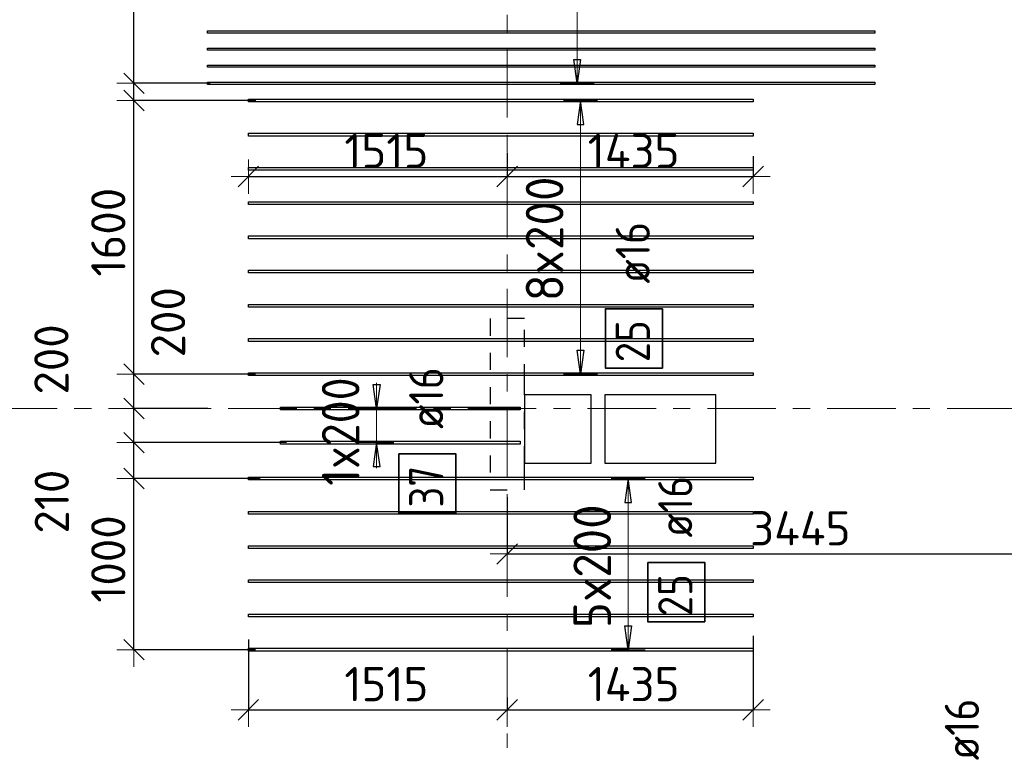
# Model space of a CAD drawing. Header units: metres. Extents: x -38 to 97, y -15 to 21.
# Tile 43 of 132: x 48.65 to 54.4, y 10.86 to 15.07. Entities that reach past the tile are written whole.
import ezdxf

# ---------------------------------------------------------------- set-up
doc = ezdxf.new("R2010")
doc.units = ezdxf.units.M
doc.header["$PDMODE"] = 65
for name, pattern in [('______11', [0.5, 0.4, -0.05, 0, -0.05]), ('______2', [0.0405, 0.03, -0.0105]), ('______5', [1.1, 0.8, -0.1, 0.1, -0.1])]:
    doc.linetypes.add(name, pattern=pattern)
for name, color, linetype, lineweight in [('XR$2$Осевая линия (1)', 7, '______5', 13), ('XR$4$Перекрытие (1)', 7, 'Continuous', 35), ('XR$4$Размерная линия (1)', 7, 'Continuous', 13)]:
    doc.layers.add(name, color=color, linetype=linetype, lineweight=lineweight)
doc.layers.add('XR$4$Арм.стержн.Доп. Арм верхн.зоны Х', color=7, linetype='Continuous', lineweight=35, true_color=0x8c8cff)
doc.layers.add('XR$6$Стена_ бетон несущ.', color=7, linetype='Continuous', lineweight=70, true_color=0xb4b496)
doc.styles.add('ISOCPEUR', font='txt')
doc.dimstyles.new('DIMSTYLE_3', dxfattribs={"dimtxt": 0.2, "dimasz": 0.2, "dimexe": 0, "dimexo": 0, "dimgap": 0.1, "dimtad": 2, "dimdec": 0, "dimlfac": 1000, "dimrnd": 5, "dimzin": 12, "dimdsep": 46, "dimtxsty": 'ISOCPEUR', "dimblk1": 'ALL_ML_STRICH', "dimblk2": 'ALL_ML_STRICH', "dimsah": 1, "dimcen": 0, "dimclrd": 7, "dimclre": 256, "dimclrt": 7, "dimadec": 0, "dimazin": 0, "dimtfac": 1, "dimtdec": 0, "dimtix": 1, "dimtmove": 2, "dimatfit": 3, "dimfxl": 0, "dimtzin": 0, "dimlwd": 0, "dimlwe": -3, "dimarcsym": 0})
doc.dimstyles.new('DIMSTYLE_33', dxfattribs={"dimtxt": 0.2, "dimasz": 0.2, "dimexe": 0, "dimexo": 0, "dimgap": 0.1, "dimtad": 2, "dimdec": 0, "dimlfac": 1000, "dimrnd": 5, "dimzin": 12, "dimdsep": 46, "dimtxsty": 'ISOCPEUR', "dimblk1": 'ALL_ML_STRICH', "dimblk2": 'ALL_ML_STRICH', "dimsah": 1, "dimcen": 0, "dimclrd": 7, "dimclre": 256, "dimclrt": 7, "dimadec": 0, "dimazin": 0, "dimtfac": 1, "dimtdec": 0, "dimtix": 1, "dimtmove": 2, "dimatfit": 3, "dimfxl": 0, "dimtvp": 1.2, "dimtzin": 0, "dimlwd": 0, "dimlwe": -3, "dimarcsym": 0})
doc.dimstyles.new('DIMSTYLE_34', dxfattribs={"dimtxt": 0.2, "dimasz": 0.2, "dimexe": 0, "dimexo": 0, "dimgap": 0.1, "dimtad": 0, "dimdec": 0, "dimlfac": 1000, "dimrnd": 5, "dimzin": 12, "dimdsep": 46, "dimtxsty": 'ISOCPEUR', "dimblk1": 'ALL_ML_STRICH', "dimblk2": 'ALL_ML_STRICH', "dimsah": 1, "dimcen": 0, "dimclrd": 7, "dimclre": 256, "dimclrt": 7, "dimadec": 0, "dimazin": 0, "dimtfac": 1, "dimtdec": 0, "dimtix": 1, "dimtmove": 2, "dimatfit": 3, "dimfxl": 0, "dimtvp": 1.2, "dimtzin": 0, "dimlwd": 0, "dimlwe": -3, "dimarcsym": 0})

# ---------------------------------------------------------------- blocks, each defined once
blk = doc.blocks.new('ALL_ML_STRICH')
at = {"color": 0, "linetype": 'ByBlock', "lineweight": -2}
for p, q in [((-0.3, -0.3), (0.3, 0.3)), ((0, -0.5), (0, 0.5)), ((-1, 0), (0.5, 0))]:
    blk.add_line(p, q, dxfattribs=at)
blk = doc.blocks.new('*D504')
at = {"layer": 'DEFPOINTS', "color": 7, "linetype": 'Continuous', "lineweight": 13, "transparency": 33554687}
for p in [(49.9871, 11.4702), (51.5, 11.0913), (49.9871, 11.0388)]:
    blk.add_point(p, dxfattribs=at)
at = {"layer": 'XR$4$Размерная линия (1)', "color": 9, "linetype": 'Continuous', "lineweight": -2, "true_color": 0xc7c7c7, "transparency": 33554687}
for p, q in [((49.9871, 11.4502), (49.9871, 11.0388)), ((51.5, 11.1113), (51.5, 11.0388))]:
    blk.add_line(p, q, dxfattribs=at)
at = {"layer": 'XR$4$Размерная линия (1)', "color": 7, "linetype": 'Continuous', "lineweight": -2, "transparency": 33554687}
blk.add_line((49.9871, 11.0388), (51.5, 11.0388), dxfattribs=at)
at = {"layer": 'XR$4$Размерная линия (1)', "color": 7, "linetype": 'Continuous', "lineweight": 13, "transparency": 33554687, "xscale": 0.2, "yscale": 0.2, "zscale": 0.2, "rotation": 180}
blk.add_blockref('ALL_ML_STRICH', (49.9871, 11.0388), dxfattribs=at)
at = {"layer": 'XR$4$Размерная линия (1)', "color": 7, "linetype": 'Continuous', "lineweight": 13, "transparency": 33554687, "xscale": 0.2, "yscale": 0.2, "zscale": 0.2}
blk.add_blockref('ALL_ML_STRICH', (51.5, 11.0388), dxfattribs=at)
at = {"layer": 'XR$4$Размерная линия (1)', "color": 7, "linetype": 'Continuous', "lineweight": 13, "transparency": 33554687, "insert": (50.7936, 11.1888), "char_height": 0.2, "width": 0.8, "attachment_point": 5, "style": 'ISOCPEUR'}
blk.add_mtext('\\A1;{1515}', dxfattribs=at)
blk = doc.blocks.new('*D505')
at = {"layer": 'DEFPOINTS', "color": 7, "linetype": 'Continuous', "lineweight": 13, "transparency": 33554687}
for p in [(52.9371, 11.491), (51.5, 11.0913), (51.5, 11.0388)]:
    blk.add_point(p, dxfattribs=at)
at = {"layer": 'XR$4$Размерная линия (1)', "color": 9, "linetype": 'Continuous', "lineweight": -2, "true_color": 0xc7c7c7, "transparency": 33554687}
for p, q in [((52.9371, 11.471), (52.9371, 11.0388)), ((51.5, 11.1113), (51.5, 11.0388))]:
    blk.add_line(p, q, dxfattribs=at)
at = {"layer": 'XR$4$Размерная линия (1)', "color": 7, "linetype": 'Continuous', "lineweight": -2, "transparency": 33554687}
blk.add_line((51.5, 11.0388), (52.9371, 11.0388), dxfattribs=at)
at = {"layer": 'XR$4$Размерная линия (1)', "color": 7, "linetype": 'Continuous', "lineweight": 13, "transparency": 33554687, "xscale": 0.2, "yscale": 0.2, "zscale": 0.2, "rotation": 180}
blk.add_blockref('ALL_ML_STRICH', (51.5, 11.0388), dxfattribs=at)
at = {"layer": 'XR$4$Размерная линия (1)', "color": 7, "linetype": 'Continuous', "lineweight": 13, "transparency": 33554687, "xscale": 0.2, "yscale": 0.2, "zscale": 0.2}
blk.add_blockref('ALL_ML_STRICH', (52.9371, 11.0388), dxfattribs=at)
at = {"layer": 'XR$4$Размерная линия (1)', "color": 7, "linetype": 'Continuous', "lineweight": 13, "transparency": 33554687, "insert": (52.2386, 11.1888), "char_height": 0.2, "width": 0.8, "attachment_point": 5, "style": 'ISOCPEUR'}
blk.add_mtext('\\A1;{1435}', dxfattribs=at)
blk = doc.blocks.new('*D506')
at = {"layer": 'DEFPOINTS', "color": 7, "linetype": 'Continuous', "lineweight": 13, "transparency": 33554687}
for p in [(49.9871, 14.2749), (51.5, 14.3164), (49.9871, 14.1553)]:
    blk.add_point(p, dxfattribs=at)
at = {"layer": 'XR$4$Размерная линия (1)', "color": 9, "linetype": 'Continuous', "lineweight": -2, "true_color": 0xc7c7c7, "transparency": 33554687}
for p, q in [((51.5, 14.2964), (51.5, 14.1553)), ((49.9871, 14.1553), (49.9871, 14.1553))]:
    blk.add_line(p, q, dxfattribs=at)
at = {"layer": 'XR$4$Размерная линия (1)', "color": 7, "linetype": 'Continuous', "lineweight": -2, "transparency": 33554687}
blk.add_line((49.9871, 14.1553), (51.5, 14.1553), dxfattribs=at)
at = {"layer": 'XR$4$Размерная линия (1)', "color": 7, "linetype": 'Continuous', "lineweight": 13, "transparency": 33554687, "xscale": 0.2, "yscale": 0.2, "zscale": 0.2, "rotation": 180}
blk.add_blockref('ALL_ML_STRICH', (49.9871, 14.1553), dxfattribs=at)
at = {"layer": 'XR$4$Размерная линия (1)', "color": 7, "linetype": 'Continuous', "lineweight": 13, "transparency": 33554687, "xscale": 0.2, "yscale": 0.2, "zscale": 0.2}
blk.add_blockref('ALL_ML_STRICH', (51.5, 14.1553), dxfattribs=at)
at = {"layer": 'XR$4$Размерная линия (1)', "color": 7, "linetype": 'Continuous', "lineweight": 13, "transparency": 33554687, "insert": (50.7936, 14.3053), "char_height": 0.2, "width": 0.8, "attachment_point": 5, "style": 'ISOCPEUR'}
blk.add_mtext('\\A1;{1515}', dxfattribs=at)
blk = doc.blocks.new('*D507')
at = {"layer": 'DEFPOINTS', "color": 7, "linetype": 'Continuous', "lineweight": 13, "transparency": 33554687}
for p in [(51.5, 14.3164), (52.9371, 14.2542), (51.5, 14.1553)]:
    blk.add_point(p, dxfattribs=at)
at = {"layer": 'XR$4$Размерная линия (1)', "color": 9, "linetype": 'Continuous', "lineweight": -2, "true_color": 0xc7c7c7, "transparency": 33554687}
for p, q in [((51.5, 14.2964), (51.5, 14.1553)), ((52.9371, 14.2742), (52.9371, 14.1553))]:
    blk.add_line(p, q, dxfattribs=at)
at = {"layer": 'XR$4$Размерная линия (1)', "color": 7, "linetype": 'Continuous', "lineweight": -2, "transparency": 33554687}
blk.add_line((51.5, 14.1553), (52.9371, 14.1553), dxfattribs=at)
at = {"layer": 'XR$4$Размерная линия (1)', "color": 7, "linetype": 'Continuous', "lineweight": 13, "transparency": 33554687, "xscale": 0.2, "yscale": 0.2, "zscale": 0.2, "rotation": 180}
blk.add_blockref('ALL_ML_STRICH', (51.5, 14.1553), dxfattribs=at)
at = {"layer": 'XR$4$Размерная линия (1)', "color": 7, "linetype": 'Continuous', "lineweight": 13, "transparency": 33554687, "xscale": 0.2, "yscale": 0.2, "zscale": 0.2}
blk.add_blockref('ALL_ML_STRICH', (52.9371, 14.1553), dxfattribs=at)
at = {"layer": 'XR$4$Размерная линия (1)', "color": 7, "linetype": 'Continuous', "lineweight": 13, "transparency": 33554687, "insert": (52.2386, 14.3053), "char_height": 0.2, "width": 0.8, "attachment_point": 5, "style": 'ISOCPEUR'}
blk.add_mtext('\\A1;{1435}', dxfattribs=at)
blk = doc.blocks.new('*D544')
at = {"layer": 'DEFPOINTS', "color": 7, "linetype": 'Continuous', "lineweight": 13, "transparency": 33554687}
for p in [(51.5, 12.3012), (51.5, 11.9497), (54.9456, 11.1615)]:
    blk.add_point(p, dxfattribs=at)
at = {"layer": 'XR$4$Размерная линия (1)', "color": 9, "linetype": 'Continuous', "lineweight": -2, "true_color": 0xc7c7c7, "transparency": 33554687}
for p, q in [((51.5, 12.2812), (51.5, 11.9497)), ((54.9456, 11.1815), (54.9456, 11.9497))]:
    blk.add_line(p, q, dxfattribs=at)
at = {"layer": 'XR$4$Размерная линия (1)', "color": 7, "linetype": 'Continuous', "lineweight": -2, "transparency": 33554687}
blk.add_line((51.5, 11.9497), (54.9456, 11.9497), dxfattribs=at)
at = {"layer": 'XR$4$Размерная линия (1)', "color": 7, "linetype": 'Continuous', "lineweight": 13, "transparency": 33554687, "xscale": 0.2, "yscale": 0.2, "zscale": 0.2, "rotation": 180}
blk.add_blockref('ALL_ML_STRICH', (51.5, 11.9497), dxfattribs=at)
at = {"layer": 'XR$4$Размерная линия (1)', "color": 7, "linetype": 'Continuous', "lineweight": 13, "transparency": 33554687, "xscale": 0.2, "yscale": 0.2, "zscale": 0.2}
blk.add_blockref('ALL_ML_STRICH', (54.9456, 11.9497), dxfattribs=at)
at = {"layer": 'XR$4$Размерная линия (1)', "color": 7, "linetype": 'Continuous', "lineweight": 13, "transparency": 33554687, "insert": (53.2128, 12.0997), "char_height": 0.2, "width": 0.8, "attachment_point": 5, "style": 'ISOCPEUR'}
blk.add_mtext('\\A1;{3445}', dxfattribs=at)
blk = doc.blocks.new('*D640')
at = {"layer": 'DEFPOINTS', "color": 7, "linetype": 'Continuous', "lineweight": 13, "transparency": 33554687}
for p in [(50.0764, 12.3902), (49.3187, 11.3902), (50.0486, 11.3902)]:
    blk.add_point(p, dxfattribs=at)
at = {"layer": 'XR$4$Размерная линия (1)', "color": 9, "linetype": 'Continuous', "lineweight": -2, "true_color": 0xc7c7c7, "transparency": 33554687}
for p, q in [((50.0564, 12.3902), (49.3187, 12.3902)), ((50.0286, 11.3902), (49.3187, 11.3902))]:
    blk.add_line(p, q, dxfattribs=at)
at = {"layer": 'XR$4$Размерная линия (1)', "color": 7, "linetype": 'Continuous', "lineweight": -2, "transparency": 33554687}
blk.add_line((49.3187, 11.3902), (49.3187, 12.3902), dxfattribs=at)
at = {"layer": 'XR$4$Размерная линия (1)', "color": 7, "linetype": 'Continuous', "lineweight": 13, "transparency": 33554687, "xscale": 0.2, "yscale": 0.2, "zscale": 0.2}
for p, rotation in [((49.3187, 12.3902), 90), ((49.3187, 11.3902), 270)]:
    blk.add_blockref('ALL_ML_STRICH', p, dxfattribs=dict(at, rotation=rotation))
at = {"layer": 'XR$4$Размерная линия (1)', "color": 7, "linetype": 'Continuous', "lineweight": 13, "transparency": 33554687, "insert": (49.1687, 11.9202), "char_height": 0.2, "width": 0.8, "attachment_point": 5, "rotation": 90, "style": 'ISOCPEUR'}
blk.add_mtext('\\A1;{1000}', dxfattribs=at)
blk = doc.blocks.new('*D641')
at = {"layer": 'DEFPOINTS', "color": 7, "linetype": 'Continuous', "lineweight": 13, "transparency": 33554687}
for p in [(50.2293, 12.6002), (49.3187, 12.3902), (50.0764, 12.3902)]:
    blk.add_point(p, dxfattribs=at)
at = {"layer": 'XR$4$Размерная линия (1)', "color": 9, "linetype": 'Continuous', "lineweight": -2, "true_color": 0xc7c7c7, "transparency": 33554687}
for p, q in [((50.2093, 12.6002), (49.3187, 12.6002)), ((50.0564, 12.3902), (49.3187, 12.3902))]:
    blk.add_line(p, q, dxfattribs=at)
at = {"layer": 'XR$4$Размерная линия (1)', "color": 7, "linetype": 'Continuous', "lineweight": -2, "transparency": 33554687}
blk.add_line((49.3187, 12.3902), (49.3187, 12.6002), dxfattribs=at)
at = {"layer": 'XR$4$Размерная линия (1)', "color": 7, "linetype": 'Continuous', "lineweight": 13, "transparency": 33554687, "xscale": 0.2, "yscale": 0.2, "zscale": 0.2}
for p, rotation in [((49.3187, 12.6002), 90), ((49.3187, 12.3902), 270)]:
    blk.add_blockref('ALL_ML_STRICH', p, dxfattribs=dict(at, rotation=rotation))
at = {"layer": 'XR$4$Размерная линия (1)', "color": 7, "linetype": 'Continuous', "lineweight": 13, "transparency": 33554687, "insert": (48.8386, 12.2554), "char_height": 0.2, "width": 0.6, "attachment_point": 5, "rotation": 90, "style": 'ISOCPEUR'}
blk.add_mtext('\\A1;{210}', dxfattribs=at)
blk = doc.blocks.new('*D642')
at = {"layer": 'DEFPOINTS', "color": 7, "linetype": 'Continuous', "lineweight": 13, "transparency": 33554687}
for p in [(49.7695, 12.8), (49.3187, 12.6002), (50.2293, 12.6002)]:
    blk.add_point(p, dxfattribs=at)
at = {"layer": 'XR$4$Размерная линия (1)', "color": 9, "linetype": 'Continuous', "lineweight": -2, "true_color": 0xc7c7c7, "transparency": 33554687}
for p, q in [((49.7495, 12.8), (49.3187, 12.8)), ((50.2093, 12.6002), (49.3187, 12.6002))]:
    blk.add_line(p, q, dxfattribs=at)
at = {"layer": 'XR$4$Размерная линия (1)', "color": 7, "linetype": 'Continuous', "lineweight": -2, "transparency": 33554687}
blk.add_line((49.3187, 12.6002), (49.3187, 12.8), dxfattribs=at)
at = {"layer": 'XR$4$Размерная линия (1)', "color": 7, "linetype": 'Continuous', "lineweight": 13, "transparency": 33554687, "xscale": 0.2, "yscale": 0.2, "zscale": 0.2}
for p, rotation in [((49.3187, 12.8), 90), ((49.3187, 12.6002), 270)]:
    blk.add_blockref('ALL_ML_STRICH', p, dxfattribs=dict(at, rotation=rotation))
at = {"layer": 'XR$4$Размерная линия (1)', "color": 7, "linetype": 'Continuous', "lineweight": 13, "transparency": 33554687, "insert": (48.8363, 13.0866), "char_height": 0.2, "width": 0.6, "attachment_point": 5, "rotation": 90, "style": 'ISOCPEUR'}
blk.add_mtext('\\A1;{200}', dxfattribs=at)
blk = doc.blocks.new('*D643')
at = {"layer": 'DEFPOINTS', "color": 7, "linetype": 'Continuous', "lineweight": 13, "transparency": 33554687}
for p in [(50.049, 13.0002), (49.3187, 12.8), (49.7695, 12.8)]:
    blk.add_point(p, dxfattribs=at)
at = {"layer": 'XR$4$Размерная линия (1)', "color": 9, "linetype": 'Continuous', "lineweight": -2, "true_color": 0xc7c7c7, "transparency": 33554687}
for p, q in [((50.029, 13.0002), (49.3187, 13.0002)), ((49.7495, 12.8), (49.3187, 12.8))]:
    blk.add_line(p, q, dxfattribs=at)
at = {"layer": 'XR$4$Размерная линия (1)', "color": 7, "linetype": 'Continuous', "lineweight": -2, "transparency": 33554687}
blk.add_line((49.3187, 12.8), (49.3187, 13.0002), dxfattribs=at)
at = {"layer": 'XR$4$Размерная линия (1)', "color": 7, "linetype": 'Continuous', "lineweight": 13, "transparency": 33554687, "xscale": 0.2, "yscale": 0.2, "zscale": 0.2}
for p, rotation in [((49.3187, 13.0002), 90), ((49.3187, 12.8), 270)]:
    blk.add_blockref('ALL_ML_STRICH', p, dxfattribs=dict(at, rotation=rotation))
at = {"layer": 'XR$4$Размерная линия (1)', "color": 7, "linetype": 'Continuous', "lineweight": 13, "transparency": 33554687, "insert": (49.518, 13.3039), "char_height": 0.2, "width": 0.6, "attachment_point": 5, "rotation": 90, "style": 'ISOCPEUR'}
blk.add_mtext('\\A1;{200}', dxfattribs=at)
blk = doc.blocks.new('*D644')
at = {"layer": 'DEFPOINTS', "color": 7, "linetype": 'Continuous', "lineweight": 13, "transparency": 33554687}
for p in [(50.0505, 14.6002), (49.3187, 13.0002), (50.049, 13.0002)]:
    blk.add_point(p, dxfattribs=at)
at = {"layer": 'XR$4$Размерная линия (1)', "color": 9, "linetype": 'Continuous', "lineweight": -2, "true_color": 0xc7c7c7, "transparency": 33554687}
for p, q in [((50.0305, 14.6002), (49.3187, 14.6002)), ((50.029, 13.0002), (49.3187, 13.0002))]:
    blk.add_line(p, q, dxfattribs=at)
at = {"layer": 'XR$4$Размерная линия (1)', "color": 7, "linetype": 'Continuous', "lineweight": -2, "transparency": 33554687}
blk.add_line((49.3187, 13.0002), (49.3187, 14.6002), dxfattribs=at)
at = {"layer": 'XR$4$Размерная линия (1)', "color": 7, "linetype": 'Continuous', "lineweight": 13, "transparency": 33554687, "xscale": 0.2, "yscale": 0.2, "zscale": 0.2}
for p, rotation in [((49.3187, 14.6002), 90), ((49.3187, 13.0002), 270)]:
    blk.add_blockref('ALL_ML_STRICH', p, dxfattribs=dict(at, rotation=rotation))
at = {"layer": 'XR$4$Размерная линия (1)', "color": 7, "linetype": 'Continuous', "lineweight": 13, "transparency": 33554687, "insert": (49.1687, 13.8302), "char_height": 0.2, "width": 0.8, "attachment_point": 5, "rotation": 90, "style": 'ISOCPEUR'}
blk.add_mtext('\\A1;{1600}', dxfattribs=at)
blk = doc.blocks.new('*D645')
at = {"layer": 'DEFPOINTS', "color": 7, "linetype": 'Continuous', "lineweight": 13, "transparency": 33554687}
for p in [(49.785, 14.7002), (49.3187, 14.6002), (50.0505, 14.6002)]:
    blk.add_point(p, dxfattribs=at)
at = {"layer": 'XR$4$Размерная линия (1)', "color": 9, "linetype": 'Continuous', "lineweight": -2, "true_color": 0xc7c7c7, "transparency": 33554687}
for p, q in [((49.765, 14.7002), (49.3187, 14.7002)), ((50.0305, 14.6002), (49.3187, 14.6002))]:
    blk.add_line(p, q, dxfattribs=at)
at = {"layer": 'XR$4$Размерная линия (1)', "color": 7, "linetype": 'Continuous', "lineweight": -2, "transparency": 33554687}
blk.add_line((49.3187, 14.6002), (49.3187, 14.7002), dxfattribs=at)
at = {"layer": 'XR$4$Размерная линия (1)', "color": 7, "linetype": 'Continuous', "lineweight": 13, "transparency": 33554687, "xscale": 0.2, "yscale": 0.2, "zscale": 0.2}
for p, rotation in [((49.3187, 14.6002), 270), ((49.3187, 14.7002), 90)]:
    blk.add_blockref('ALL_ML_STRICH', p, dxfattribs=dict(at, rotation=rotation))
at = {"layer": 'XR$4$Размерная линия (1)', "color": 7, "linetype": 'Continuous', "lineweight": 13, "transparency": 33554687, "insert": (48.7187, 15.3602), "char_height": 0.2, "width": 0.6, "attachment_point": 5, "rotation": 90, "style": 'ISOCPEUR'}
blk.add_mtext('\\A1;{100}', dxfattribs=at)
blk = doc.blocks.new('*D646')
at = {"layer": 'DEFPOINTS', "color": 7, "linetype": 'Continuous', "lineweight": 13, "transparency": 33554687}
for p in [(49.5813, 16.4), (49.3187, 14.7002), (49.785, 14.7002)]:
    blk.add_point(p, dxfattribs=at)
at = {"layer": 'XR$4$Размерная линия (1)', "color": 9, "linetype": 'Continuous', "lineweight": -2, "true_color": 0xc7c7c7, "transparency": 33554687}
for p, q in [((49.5613, 16.4), (49.3187, 16.4)), ((49.765, 14.7002), (49.3187, 14.7002))]:
    blk.add_line(p, q, dxfattribs=at)
at = {"layer": 'XR$4$Размерная линия (1)', "color": 7, "linetype": 'Continuous', "lineweight": -2, "transparency": 33554687}
blk.add_line((49.3187, 14.7002), (49.3187, 16.4), dxfattribs=at)
at = {"layer": 'XR$4$Размерная линия (1)', "color": 7, "linetype": 'Continuous', "lineweight": 13, "transparency": 33554687, "xscale": 0.2, "yscale": 0.2, "zscale": 0.2}
for p, rotation in [((49.3187, 16.4), 90), ((49.3187, 14.7002), 270)]:
    blk.add_blockref('ALL_ML_STRICH', p, dxfattribs=dict(at, rotation=rotation))
at = {"layer": 'XR$4$Размерная линия (1)', "color": 7, "linetype": 'Continuous', "lineweight": 13, "transparency": 33554687, "insert": (49.1687, 15.5801), "char_height": 0.2, "width": 0.8, "attachment_point": 5, "rotation": 90, "style": 'ISOCPEUR'}
blk.add_mtext('\\A1;{1700}', dxfattribs=at)

msp = doc.modelspace()

# ---------------------------------------------------------------- linework, layer by layer
at = {"layer": 'XR$2$Осевая линия (1)', "color": 253, "linetype": '______11', "lineweight": 13, "true_color": 0xa0a0a0, "transparency": 33554687}
for p, q in [((51.5, 6.8), (51.5, 19.78)), ((-2.63, 12.8), (62.6, 12.8))]:
    msp.add_line(p, q, dxfattribs=at)
at = {"layer": 'XR$4$Арм.стержн.Доп. Арм верхн.зоны Х', "color": 7, "linetype": 'Continuous', "lineweight": 13, "transparency": 33554687}
for p, q in [((51.9085, 14.7002), (51.9085, 16.6002)), ((51.9085, 14.7002), (51.9085, 14.7002)), ((51.9284, 14.6002), (51.9284, 14.6002)), ((51.9284, 13.0002), (51.9284, 14.6002)), ((50.7366, 12.8002), (50.7366, 12.9502)), ((51.9284, 13.0002), (51.9284, 13.0002)), ((50.7366, 12.6002), (50.7366, 12.8002)), ((50.7366, 12.6002), (50.7366, 12.4502)), ((52.2068, 12.3902), (52.2068, 12.3902)), ((52.2068, 11.3902), (52.2068, 12.3902)), ((52.2068, 11.3902), (52.2068, 11.3902))]:
    msp.add_line(p, q, dxfattribs=at)
at = {"layer": 'XR$4$Арм.стержн.Доп. Арм верхн.зоны Х', "color": 7, "linetype": 'Continuous', "lineweight": 25, "transparency": 33554687}
for p, q in [((51.9085, 14.7002), (51.8885, 14.8402)), ((51.8885, 14.8402), (51.9285, 14.8402)), ((51.9285, 14.8402), (51.9085, 14.7002)), ((51.9284, 14.6002), (51.9084, 14.4602)), ((51.9484, 14.4602), (51.9284, 14.6002)), ((51.9084, 14.4602), (51.9484, 14.4602)), ((51.9284, 13.0002), (51.9084, 13.1402)), ((51.9084, 13.1402), (51.9484, 13.1402)), ((51.9484, 13.1402), (51.9284, 13.0002)), ((50.7366, 12.8002), (50.7166, 12.9402)), ((50.7166, 12.9402), (50.7566, 12.9402)), ((50.7566, 12.9402), (50.7366, 12.8002)), ((50.7366, 12.6002), (50.7166, 12.4602)), ((50.7566, 12.4602), (50.7366, 12.6002)), ((50.7166, 12.4602), (50.7566, 12.4602)), ((52.2068, 12.3902), (52.1868, 12.2502)), ((52.2268, 12.2502), (52.2068, 12.3902)), ((52.1868, 12.2502), (52.2268, 12.2502)), ((52.2068, 11.3902), (52.1868, 11.5302)), ((52.1868, 11.5302), (52.2268, 11.5302)), ((52.2268, 11.5302), (52.2068, 11.3902))]:
    msp.add_line(p, q, dxfattribs=at)
at = {"layer": 'XR$4$Арм.стержн.Доп. Арм верхн.зоны Х', "color": 253, "linetype": 'Continuous', "lineweight": -3, "true_color": 0xa0a0a0, "transparency": 33554687}
for p, q in [((51.9085, 14.7002), (51.8085, 14.7002)), ((51.9085, 14.7002), (52.0085, 14.7002)), ((51.9284, 14.6002), (51.8284, 14.6002)), ((51.9284, 14.6002), (52.0284, 14.6002)), ((51.9284, 13.0002), (51.8284, 13.0002)), ((51.9284, 13.0002), (52.0284, 13.0002)), ((50.7366, 12.8002), (50.6366, 12.8002)), ((50.7366, 12.8002), (50.8366, 12.8002)), ((50.7366, 12.6002), (50.6366, 12.6002)), ((50.7366, 12.6002), (50.8366, 12.6002)), ((52.2068, 12.3902), (52.1068, 12.3902)), ((52.2068, 12.3902), (52.3068, 12.3902)), ((52.2068, 11.3902), (52.1068, 11.3902)), ((52.2068, 11.3902), (52.3068, 11.3902))]:
    msp.add_line(p, q, dxfattribs=at)
at = {"layer": 'XR$4$Арм.стержн.Доп. Арм верхн.зоны Х', "color": 34, "linetype": 'Continuous', "lineweight": 25, "transparency": 33554687}
for points in [[(53.6475, 14.9942), (49.7475, 14.9942), (49.7475, 15.0062), (53.6475, 15.0062), (53.6475, 14.9942)], [(53.6475, 14.8942), (49.7475, 14.8942), (49.7475, 14.9062), (53.6475, 14.9062), (53.6475, 14.8942)], [(53.6475, 14.7942), (49.7475, 14.7942), (49.7475, 14.8062), (53.6475, 14.8062), (53.6475, 14.7942)], [(53.6475, 14.6942), (49.7475, 14.6942), (49.7475, 14.7062), (53.6475, 14.7062), (53.6475, 14.6942)]]:
    msp.add_lwpolyline(points, dxfattribs=at)
at = {"layer": 'XR$4$Арм.стержн.Доп. Арм верхн.зоны Х', "color": 7, "linetype": 'Continuous', "lineweight": 25, "transparency": 33554687}
for points in [[(52.9371, 14.5922), (49.9871, 14.5922), (49.9871, 14.6082), (52.9371, 14.6082), (52.9371, 14.5922)], [(52.9371, 14.3922), (49.9871, 14.3922), (49.9871, 14.4082), (52.9371, 14.4082), (52.9371, 14.3922)], [(52.9371, 14.1922), (49.9871, 14.1922), (49.9871, 14.2082), (52.9371, 14.2082), (52.9371, 14.1922)], [(52.9371, 13.9922), (49.9871, 13.9922), (49.9871, 14.0082), (52.9371, 14.0082), (52.9371, 13.9922)], [(52.9371, 13.7922), (49.9871, 13.7922), (49.9871, 13.8082), (52.9371, 13.8082), (52.9371, 13.7922)], [(52.9371, 13.5922), (49.9871, 13.5922), (49.9871, 13.6082), (52.9371, 13.6082), (52.9371, 13.5922)], [(52.9371, 13.3922), (49.9871, 13.3922), (49.9871, 13.4082), (52.9371, 13.4082), (52.9371, 13.3922)], [(52.9371, 13.1922), (49.9871, 13.1922), (49.9871, 13.2082), (52.9371, 13.2082), (52.9371, 13.1922)], [(52.9371, 12.9922), (49.9871, 12.9922), (49.9871, 13.0082), (52.9371, 13.0082), (52.9371, 12.9922)], [(51.575, 12.7922), (50.175, 12.7922), (50.175, 12.8082), (51.575, 12.8082), (51.575, 12.7922)], [(51.575, 12.5922), (50.175, 12.5922), (50.175, 12.6082), (51.575, 12.6082), (51.575, 12.5922)], [(52.9371, 12.3822), (49.9871, 12.3822), (49.9871, 12.3982), (52.9371, 12.3982), (52.9371, 12.3822)], [(52.9371, 12.1822), (49.9871, 12.1822), (49.9871, 12.1982), (52.9371, 12.1982), (52.9371, 12.1822)], [(52.9371, 11.9822), (49.9871, 11.9822), (49.9871, 11.9982), (52.9371, 11.9982), (52.9371, 11.9822)], [(52.9371, 11.7822), (49.9871, 11.7822), (49.9871, 11.7982), (52.9371, 11.7982), (52.9371, 11.7822)], [(52.9371, 11.5822), (49.9871, 11.5822), (49.9871, 11.5982), (52.9371, 11.5982), (52.9371, 11.5822)], [(52.9371, 11.3822), (49.9871, 11.3822), (49.9871, 11.3982), (52.9371, 11.3982), (52.9371, 11.3822)]]:
    msp.add_lwpolyline(points, dxfattribs=at)
at = {"layer": 'XR$4$Арм.стержн.Доп. Арм верхн.зоны Х', "color": 7, "linetype": 'Continuous', "lineweight": 35, "transparency": 33554687}
for points in [[(52.4069, 13.0365), (52.4069, 13.3831), (52.0736, 13.3831), (52.0736, 13.0365), (52.4069, 13.0365)], [(51.2, 12.1874), (51.2, 12.534), (50.8666, 12.534), (50.8666, 12.1874), (51.2, 12.1874)], [(52.6553, 11.5525), (52.6553, 11.8991), (52.322, 11.8991), (52.322, 11.5525), (52.6553, 11.5525)]]:
    msp.add_lwpolyline(points, dxfattribs=at)
at = {"layer": 'XR$4$Перекрытие (1)', "color": 7, "linetype": 'Continuous', "lineweight": 25, "transparency": 33554687}
for p, q in [((51.99, 12.8802), (51.6, 12.8801)), ((51.6, 12.8801), (51.6, 12.4801)), ((51.99, 12.4802), (51.99, 12.8802)), ((52.07, 12.8802), (52.07, 12.4802)), ((52.72, 12.8802), (52.07, 12.8802)), ((52.72, 12.4802), (52.72, 12.8802)), ((51.6, 12.4801), (51.99, 12.4802)), ((52.07, 12.4802), (52.72, 12.4802))]:
    msp.add_line(p, q, dxfattribs=at)
at = {"layer": 'XR$6$Стена_ бетон несущ.', "color": 253, "linetype": '______2', "lineweight": -3, "true_color": 0xa0a0a0, "transparency": 33554687}
for p, q in [((51.4, 13.325), (51.4, 12.325)), ((51.6, 13.325), (51.4, 13.325)), ((51.6, 12.9596), (51.6, 13.325)), ((51.6, 12.8796), (51.6, 12.9596)), ((51.6, 12.48), (51.6, 12.8796)), ((51.6, 12.4), (51.6, 12.48)), ((51.6, 12.325), (51.6, 12.4)), ((51.4, 12.325), (51.6, 12.325))]:
    msp.add_line(p, q, dxfattribs=at)

# ---------------------------------------------------------------- texts
at = {"layer": 'XR$4$Арм.стержн.Доп. Арм верхн.зоны Х', "color": 7, "linetype": 'Continuous', "lineweight": 13, "transparency": 33554687, "char_height": 0.22, "attachment_point": 7, "rotation": 90, "style": 'ISOCPEUR'}
for s, insert, width in [('\\W0.95;8x200', (51.8284, 13.4262), 0.873359), ('\\W0.89;1x200', (50.6366, 12.3482), 0.823552), ('\\W0.95;5x200', (52.1068, 11.5162), 0.873359)]:
    msp.add_mtext(s, dxfattribs=dict(at, insert=insert, width=width))
at = {"layer": 'XR$4$Арм.стержн.Доп. Арм верхн.зоны Х', "color": 7, "linetype": 'Continuous', "lineweight": 25, "transparency": 33554687, "char_height": 0.2, "attachment_point": 7, "rotation": 90, "style": 'ISOCPEUR'}
for s, insert, width in [('\\W0.89; ø16 ', (52.3336, 13.4165), 0.749105), ('\\W0.87;25', (52.3336, 13.0698), 0.367208), ('\\W0.89; ø16 ', (51.1266, 12.5674), 0.749105), ('\\W0.87;37', (51.1266, 12.2207), 0.367208), ('\\W0.89; ø16 ', (52.582, 11.9325), 0.749105), ('\\W0.87;25', (52.582, 11.5858), 0.367208), ('\\W0.89; ø16 ', (54.2571, 10.6307), 0.749105)]:
    msp.add_mtext(s, dxfattribs=dict(at, insert=insert, width=width))

# ---------------------------------------------------------------- dimensions: what is measured, and where the dimension line sits
at = {"layer": 'XR$4$Размерная линия (1)', "color": 7, "linetype": 'Continuous', "lineweight": 13, "transparency": 33554687}
for base, p1, p2, dimstyle, picture, middle in [((49.3187, 16.4), (49.765, 14.7002), (49.5613, 16.4), 'DIMSTYLE_3', '*D646', (49.1687, 15.5801)), ((49.3187, 14.7002), (50.0305, 14.6002), (49.765, 14.7002), 'DIMSTYLE_33', '*D645', (48.7187, 15.3602)), ((49.3187, 14.6002), (50.029, 13.0002), (50.0305, 14.6002), 'DIMSTYLE_3', '*D644', (49.1687, 13.8302)), ((49.3187, 13.0002), (49.7495, 12.8), (50.029, 13.0002), 'DIMSTYLE_34', '*D643', (49.518, 13.3039)), ((49.3187, 12.8), (50.2093, 12.6002), (49.7495, 12.8), 'DIMSTYLE_33', '*D642', (48.8363, 13.0866)), ((49.3187, 12.6002), (50.0564, 12.3902), (50.2093, 12.6002), 'DIMSTYLE_33', '*D641', (48.8386, 12.2554)), ((49.3187, 12.3902), (50.0286, 11.3902), (50.0564, 12.3902), 'DIMSTYLE_3', '*D640', (49.1687, 11.9202))]:
    dim = msp.add_linear_dim(base=base, p1=p1, p2=p2, angle=90, dimstyle=dimstyle, override={"dimpost": '<>', "dimclrd": 7, "dimclre": 9, "dimclrt": 7, "dimlwd": 0, "dimlwe": 65533}, dxfattribs=at)
    dim.commit()
    dim.dimension.update_dxf_attribs({"geometry": picture, "text_midpoint": middle, "dimtype": 160})
for base, p1, p2, picture, middle in [((51.5, 14.1553), (49.9871, 14.1553), (51.5, 14.2964), '*D506', (50.7936, 14.3053)), ((52.9371, 14.1553), (51.5, 14.2964), (52.9371, 14.2742), '*D507', (52.2386, 14.3053)), ((54.9456, 11.9497), (51.5, 12.2812), (54.9456, 11.1815), '*D544', (53.2128, 12.0997)), ((51.5, 11.0388), (49.9871, 11.4502), (51.5, 11.1113), '*D504', (50.7936, 11.1888)), ((52.9371, 11.0388), (51.5, 11.1113), (52.9371, 11.471), '*D505', (52.2386, 11.1888))]:
    dim = msp.add_linear_dim(base=base, p1=p1, p2=p2, dimstyle='DIMSTYLE_3', override={"dimpost": '<>', "dimclrd": 7, "dimclre": 9, "dimclrt": 7, "dimlwd": 0, "dimlwe": 65533}, dxfattribs=at)
    dim.commit()
    dim.dimension.update_dxf_attribs({"geometry": picture, "text_midpoint": middle, "dimtype": 160})

doc.saveas('drawing.dxf')
